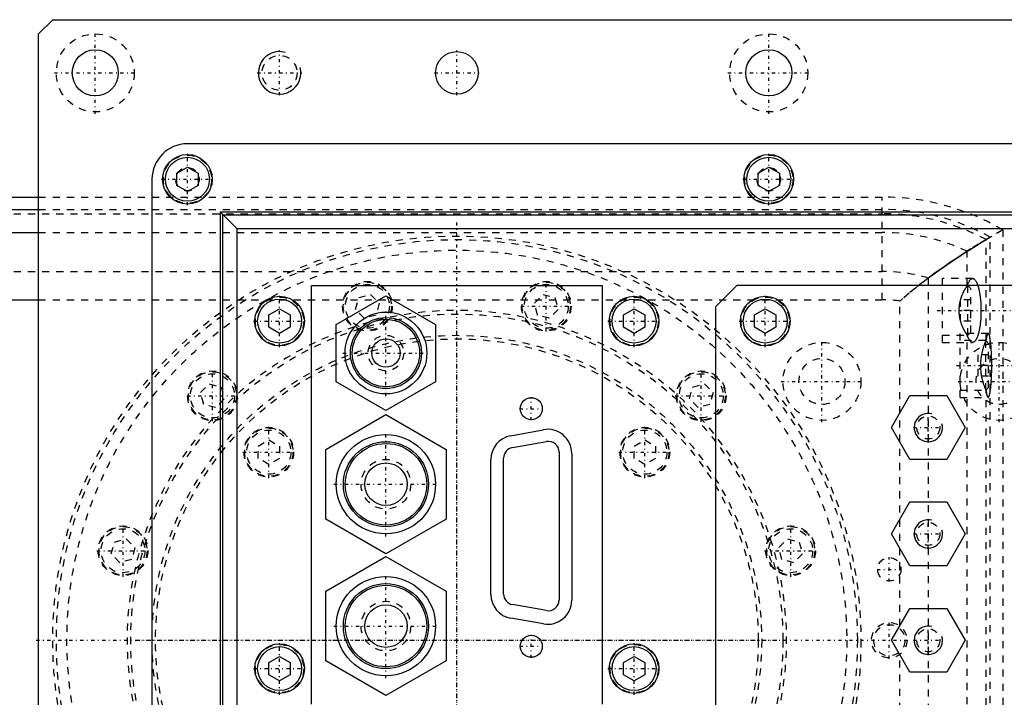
# Model space of a CAD drawing. Extents: x -400 to 147, y -88 to 88.
# Tile 6 of 7: x -62 to 77, y -8 to 88. Entities that reach past the tile are written whole.
import ezdxf

# ---------------------------------------------------------------- set-up
doc = ezdxf.new("R2010")
doc.units = 0
doc.linetypes.add('CENTER', pattern=[1.5, 0.45, -0.5, 0.05, -0.5])
doc.linetypes.add('DASHED', pattern=[2, 1, -1])
for name, color, linetype in [('AM_0', 7, 'CONTINUOUS'), ('AM_10', 7, 'CONTINUOUS'), ('AM_3', 7, 'DASHED'), ('AM_7', 7, 'CENTER')]:
    doc.layers.add(name, color=color, linetype=linetype)

msp = doc.modelspace()

# ---------------------------------------------------------------- linework, layer by layer
at = {"layer": 'AM_0', "color": 7, "linetype": 'CONTINUOUS'}
for p, q in [((-59, 85.5), (-57, 87.5)), ((-57, 87.5), (145, 87.5)), ((-59, -85.5), (-59, 85.5)), ((126, 70), (-38, 70)), ((-39.5, 65.87), (-38, 66.73)), ((-38, 66.73), (-36.5, 65.87)), ((42.5, 65.87), (44, 66.73)), ((44, 66.73), (45.5, 65.87)), ((-39.5, 64.13), (-39.5, 65.87)), ((-36.5, 65.87), (-36.5, 64.13)), ((42.5, 64.13), (42.5, 65.87)), ((45.5, 65.87), (45.5, 64.13)), ((-43, 65), (-43, -65)), ((-38, 63.27), (-39.5, 64.13)), ((-36.5, 64.13), (-38, 63.27)), ((44, 63.27), (42.5, 64.13)), ((45.5, 64.13), (44, 63.27)), ((-228.5, 62.5), (-59, 62.5)), ((-228.5, 60.75), (-59, 60.75)), ((-31, 58), (-33.4, 60.4)), ((-33.4, 60.4), (121.4, 60.4)), ((-33.4, 60.4), (-33.4, -60.4)), ((-33, -60), (-33, 60)), ((-33, 60), (121, 60)), ((-228.5, 57.5), (-59, 57.5)), ((-31, -58), (-31, 58)), ((119, 58), (-31, 58)), ((-20.5, 50), (20.5, 50)), ((-20.5, -9), (-20.5, 50)), ((20.5, 50), (20.5, -9)), ((39.5, 50), (36.5, 47)), ((122, 50), (39.5, 50)), ((-65.43, 48), (-59, 48)), ((-17, 44.54), (-10, 48.58)), ((-10, 48.58), (-3, 44.54)), ((-26.5, 45.87), (-25, 46.73)), ((-26.5, 44.13), (-26.5, 45.87)), ((-25, 46.73), (-23.5, 45.87)), ((-23.5, 45.87), (-23.5, 44.13)), ((23.5, 45.87), (25, 46.73)), ((23.5, 44.13), (23.5, 45.87)), ((25, 46.73), (26.5, 45.87)), ((26.5, 45.87), (26.5, 44.13)), ((36.5, 47), (36.5, -47)), ((42, 45.87), (43.5, 46.73)), ((42, 44.13), (42, 45.87)), ((43.5, 46.73), (45, 45.87)), ((45, 45.87), (45, 44.13)), ((-17, 36.46), (-17, 44.54)), ((-3, 44.54), (-3, 36.46)), ((-25, 43.27), (-26.5, 44.13)), ((-23.5, 44.13), (-25, 43.27)), ((25, 43.27), (23.5, 44.13)), ((26.5, 44.13), (25, 43.27)), ((43.5, 43.27), (42, 44.13)), ((45, 44.13), (43.5, 43.27)), ((-10, 32.42), (-17, 36.46)), ((-3, 36.46), (-10, 32.42)), ((61.3, 30), (63.9, 34.5)), ((63.9, 34.5), (69.1, 34.5)), ((69.1, 34.5), (71.7, 30)), ((-18.5, 26.91), (-10, 31.81)), ((-10, 31.81), (-1.5, 26.91)), ((7.58, 28.84), (12.18, 29.69)), ((63.9, 25.5), (61.3, 30)), ((71.7, 30), (69.1, 25.5)), ((7.84, 27.16), (12.65, 28.01)), ((-18.5, 17.09), (-18.5, 26.91)), ((-1.5, 26.91), (-1.5, 17.09)), ((14.41, 26.54), (14.41, 5.66)), ((4.8, 6.45), (4.8, 25.5)), ((6.6, 6.51), (6.6, 25.69)), ((16.2, 26.35), (16.2, 5.65)), ((69.1, 25.5), (63.9, 25.5)), ((61.3, 15), (63.9, 19.5)), ((63.9, 19.5), (69.1, 19.5)), ((69.1, 19.5), (71.7, 15)), ((-10, 12.19), (-18.5, 17.09)), ((-1.5, 17.09), (-10, 12.19)), ((63.9, 10.5), (61.3, 15)), ((71.7, 15), (69.1, 10.5)), ((-18.5, 6.91), (-10, 11.81)), ((-10, 11.81), (-1.5, 6.91)), ((69.1, 10.5), (63.9, 10.5)), ((-18.5, -2.91), (-18.5, 6.91)), ((-1.5, 6.91), (-1.5, -2.91)), ((12.65, 4.19), (7.84, 5.04)), ((61.3, 0), (63.9, 4.5)), ((63.9, 4.5), (69.1, 4.5)), ((69.1, 4.5), (71.7, 0)), ((12.22, 2.3), (7.62, 3.1)), ((63.9, -4.5), (61.3, 0)), ((71.7, 0), (69.1, -4.5)), ((-26.5, -3.13), (-25, -2.27)), ((-25, -2.27), (-23.5, -3.13)), ((23.5, -3.13), (25, -2.27)), ((25, -2.27), (26.5, -3.13)), ((-26.5, -4.87), (-26.5, -3.13)), ((-23.5, -3.13), (-23.5, -4.87)), ((-10, -7.81), (-18.5, -2.91)), ((-1.5, -2.91), (-10, -7.81)), ((23.5, -4.87), (23.5, -3.13)), ((26.5, -3.13), (26.5, -4.87)), ((-25, -5.73), (-26.5, -4.87)), ((-23.5, -4.87), (-25, -5.73)), ((25, -5.73), (23.5, -4.87)), ((26.5, -4.87), (25, -5.73)), ((69.1, -4.5), (63.9, -4.5))]:
    msp.add_line(p, q, dxfattribs=at)
for centre, radius in [((-51, 80), 3.25), ((0, 80), 3), ((44, 80), 3.25), ((-38, 65), 3.5), ((-38, 65), 3.1), ((44, 65), 3.5), ((44, 65), 3.1), ((-25, 45), 3.5), ((-25, 45), 3.1), ((25, 45), 3.5), ((25, 45), 3.1), ((43.5, 45), 3.5), ((43.5, 45), 3.1), ((-10, 40.5), 5.77), ((-10, 40.5), 5.01), ((-10, 40.5), 4.75), ((-10, 40.5), 2), ((10.5, 32.65), 1.55), ((-10, 22), 7), ((-10, 22), 6), ((-10, 22), 5.75), ((-10, 22), 3), ((-10, 2), 7), ((-10, 2), 6), ((-10, 2), 5.75), ((-10, 2), 3), ((10.5, -0.85), 1.55), ((-25, -4), 3.5), ((-25, -4), 3.1), ((25, -4), 3.5), ((25, -4), 3.1)]:
    msp.add_circle(centre, radius, dxfattribs=at)
for centre, radius, start, end in [((-38, 65), 5, 90, 180), ((12.8, 26.35), 3.4, 0, 100.4692), ((8.2, 25.5), 3.4, 100.4692, 180), ((12.91, 26.54), 1.5, 0, 100.0216), ((8.1, 25.69), 1.5, 100.0216, 180), ((8.2, 6.45), 3.4, 180, 260.1342), ((8.1, 6.51), 1.5, 180, 259.9784), ((12.8, 5.65), 3.4, 260.1342, 0), ((12.91, 5.66), 1.5, 259.9784, 0)]:
    msp.add_arc(centre, radius, start, end, dxfattribs=at)
at = {"layer": 'AM_10', "color": 7, "linetype": 'CONTINUOUS'}
for centre, radius in [((-25, 80), 3), ((66.5, 30), 2), ((66.5, 15), 2), ((66.5, 0), 2)]:
    msp.add_arc(centre, radius, 75, 15, dxfattribs=at)
at = {"layer": 'AM_3', "color": 6, "linetype": 'DASHED'}
for p, q in [((-59, 62.5), (60, 62.5)), ((60, 48), (60, 62.5)), ((-228.5, 60.15), (60, 60.15)), ((-59, 60.75), (60, 60.75)), ((-59, 57.5), (60, 57.5)), ((74.65, 56.49), (77, 57.87)), ((77, 57.87), (75.25, 56.85)), ((77, 57.87), (77, -57.87)), ((74.65, 42.35), (74.65, 56.49)), ((75.25, -56.85), (75.25, 56.85)), ((72, 49.98), (72, 54.85)), ((-228.5, 52), (60, 52)), ((66.5, 51.06), (66.5, -51.06)), ((72.75, 51), (68.5, 51)), ((68.5, 42), (68.5, 51)), ((72, 49.98), (72.01, 50)), ((72.5, 49.6), (72.1, 50)), ((72.1, 43), (72.1, 50)), ((-13.84, 48.31), (-12.17, 48.76)), ((-12.17, 48.76), (-10.94, 47.54)), ((10.94, 47.54), (12.17, 48.76)), ((12.17, 48.76), (13.84, 48.31)), ((72.5, 43.4), (72.5, 49.6)), ((-59, 48), (60, 48)), ((-14.29, 46.64), (-13.84, 48.31)), ((-10.94, 47.54), (-11.39, 45.86)), ((11.39, 45.86), (10.94, 47.54)), ((13.84, 48.31), (14.29, 46.64)), ((62.5, 2), (62.5, 47.83)), ((71, 48), (71, 45)), ((72.5, 48), (71, 48)), ((-13.07, 45.42), (-14.29, 46.64)), ((-11.39, 45.86), (-13.07, 45.42)), ((13.07, 45.42), (11.39, 45.86)), ((14.29, 46.64), (13.07, 45.42)), ((72.5, 46.5), (71, 46.5)), ((72.5, 45), (71, 45)), ((74.95, 43.25), (71, 43.25)), ((71, 34.25), (71, 43.25)), ((72.1, 43), (72.5, 43.4)), ((68.5, 43), (72.1, 43)), ((68.5, 42), (72.75, 42)), ((74.6, 42.25), (71, 42.25)), ((72, -43.02), (72, 43.02)), ((75, 41.85), (74.6, 42.25)), ((74.6, 35.25), (74.6, 42.25)), ((74.65, 42.35), (74.61, 42.25)), ((75, 35.65), (75, 41.85)), ((73.5, 40.25), (73.5, 37.25)), ((75, 40.25), (73.5, 40.25)), ((75, 38.75), (73.5, 38.75)), ((-36.14, 34.92), (-34.92, 36.14)), ((-34.92, 36.14), (-33.25, 35.7)), ((33.25, 35.7), (34.92, 36.14)), ((34.92, 36.14), (36.14, 34.92)), ((75, 37.25), (73.5, 37.25)), ((-35.7, 33.25), (-36.14, 34.92)), ((-33.25, 35.7), (-32.8, 34.02)), ((32.8, 34.02), (33.25, 35.7)), ((36.14, 34.92), (35.7, 33.25)), ((71, 35.25), (74.6, 35.25)), ((74.6, 35.25), (75, 35.65)), ((74.61, 35.25), (74.65, 35.15)), ((74.65, -35.15), (74.65, 35.15)), ((-32.8, 34.02), (-34.02, 32.8)), ((34.02, 32.8), (32.8, 34.02)), ((71, 34.25), (74.95, 34.25)), ((-34.02, 32.8), (-35.7, 33.25)), ((35.7, 33.25), (34.02, 32.8)), ((-28.02, 27.38), (-26.52, 28.25)), ((-26.52, 28.25), (-25.02, 27.38)), ((25.02, 27.38), (26.52, 28.25)), ((26.52, 28.25), (28.02, 27.38)), ((-28.02, 25.65), (-28.02, 27.38)), ((-25.02, 27.38), (-25.02, 25.65)), ((25.02, 25.65), (25.02, 27.38)), ((28.02, 27.38), (28.02, 25.65)), ((-26.52, 24.78), (-28.02, 25.65)), ((-25.02, 25.65), (-26.52, 24.78)), ((26.52, 24.78), (25.02, 25.65)), ((28.02, 25.65), (26.52, 24.78)), ((-48.31, 13.84), (-46.64, 14.29)), ((-46.64, 14.29), (-45.42, 13.07)), ((45.42, 13.07), (46.64, 14.29)), ((46.64, 14.29), (48.31, 13.84)), ((-48.76, 12.17), (-48.31, 13.84)), ((-45.42, 13.07), (-45.86, 11.39)), ((45.86, 11.39), (45.42, 13.07)), ((48.31, 13.84), (48.76, 12.17)), ((-47.54, 10.94), (-48.76, 12.17)), ((-45.86, 11.39), (-47.54, 10.94)), ((47.54, 10.94), (45.86, 11.39)), ((48.76, 12.17), (47.54, 10.94)), ((62.5, -47.83), (62.5, -2))]:
    msp.add_line(p, q, dxfattribs=at)
for points in [[(66.5, 51.06, 0), (66.78, 51.27, 0), (67.34, 51.68, 0), (67.89, 52.08, 0), (68.17, 52.28, 0), (68.45, 52.47, 0), (68.99, 52.85, 0), (69.53, 53.22, 0), (70.06, 53.58, 0), (70.58, 53.93, 0), (71.08, 54.26, 0), (71.33, 54.42, 0), (71.57, 54.58, 0), (72.04, 54.88, 0), (72.49, 55.16, 0), (72.91, 55.42, 0), (73.3, 55.67, 0), (73.52, 55.8, 0), (73.58, 55.84, 0), (73.64, 55.87, 0), (73.66, 55.89, 0), (73.69, 55.91, 0), (73.75, 55.94, 0), (73.81, 55.98, 0), (73.83, 56, 0), (73.86, 56.01, 0), (73.91, 56.04, 0), (73.97, 56.08, 0), (73.99, 56.09, 0), (74.02, 56.11, 0), (74.07, 56.14, 0), (74.12, 56.17, 0), (74.17, 56.2, 0), (74.22, 56.23, 0), (74.26, 56.26, 0), (74.29, 56.27, 0), (74.31, 56.28, 0), (74.35, 56.31, 0), (74.4, 56.34, 0), (74.44, 56.36, 0), (74.48, 56.39, 0), (74.52, 56.41, 0), (74.54, 56.42, 0), (74.56, 56.43, 0), (74.6, 56.46, 0), (74.63, 56.48, 0), (74.65, 56.49, 0)], [(75.25, 56.85, 0), (74.69, 56.51, 0), (73.59, 55.85, 0), (72.52, 55.18, 0), (72, 54.85, 0)], [(72, 54.85, 0), (71.86, 54.76, 0), (71.57, 54.57, 0), (71.26, 54.37, 0), (71.1, 54.27, 0), (70.94, 54.16, 0), (70.6, 53.94, 0), (70.25, 53.71, 0), (69.88, 53.46, 0), (69.51, 53.21, 0), (69.12, 52.94, 0), (68.92, 52.8, 0), (68.72, 52.67, 0), (68.32, 52.38, 0), (67.91, 52.09, 0), (67.49, 51.79, 0), (67.07, 51.48, 0), (66.64, 51.16, 0), (66.42, 51, 0), (66.2, 50.84, 0), (65.77, 50.51, 0), (65.33, 50.17, 0), (65.11, 50, 0)], [(65.11, 50, 0), (64.68, 49.65, 0), (63.8, 48.94, 0), (62.93, 48.21, 0), (62.5, 47.83, 0)], [(72.01, 50, 0), (72.02, 50.05, 0), (72.06, 50.16, 0), (72.1, 50.25, 0), (72.11, 50.3, 0), (72.13, 50.34, 0), (72.17, 50.43, 0), (72.21, 50.51, 0), (72.25, 50.58, 0), (72.29, 50.65, 0), (72.33, 50.71, 0), (72.36, 50.74, 0), (72.38, 50.77, 0), (72.42, 50.82, 0), (72.46, 50.87, 0), (72.51, 50.9, 0), (72.55, 50.94, 0), (72.59, 50.96, 0), (72.62, 50.97, 0), (72.64, 50.98, 0), (72.68, 50.99, 0), (72.73, 51, 0), (72.75, 51, 0)], [(72.75, 51, 0), (72.77, 51, 0), (72.82, 50.99, 0), (72.86, 50.98, 0), (72.88, 50.97, 0), (72.91, 50.96, 0), (72.95, 50.94, 0), (72.99, 50.9, 0), (73.04, 50.87, 0), (73.08, 50.82, 0), (73.12, 50.77, 0), (73.14, 50.74, 0), (73.17, 50.71, 0), (73.21, 50.65, 0), (73.25, 50.58, 0), (73.29, 50.51, 0), (73.33, 50.43, 0), (73.37, 50.34, 0), (73.39, 50.3, 0), (73.4, 50.25, 0), (73.44, 50.16, 0), (73.48, 50.05, 0), (73.49, 50, 0)], [(73.49, 50, 0), (73.5, 49.97, 0), (73.53, 49.9, 0), (73.55, 49.83, 0), (73.56, 49.8, 0), (73.57, 49.76, 0), (73.58, 49.69, 0), (73.6, 49.62, 0), (73.62, 49.55, 0), (73.64, 49.47, 0), (73.66, 49.39, 0), (73.67, 49.35, 0), (73.67, 49.31, 0), (73.69, 49.23, 0), (73.71, 49.15, 0), (73.72, 49.07, 0), (73.74, 48.98, 0), (73.75, 48.89, 0), (73.76, 48.85, 0), (73.77, 48.81, 0), (73.78, 48.72, 0), (73.79, 48.63, 0), (73.8, 48.58, 0), (73.81, 48.54, 0), (73.82, 48.44, 0), (73.83, 48.35, 0), (73.83, 48.3, 0), (73.84, 48.26, 0), (73.85, 48.16, 0), (73.86, 48.07, 0), (73.87, 47.97, 0), (73.88, 47.87, 0), (73.89, 47.78, 0), (73.89, 47.73, 0), (73.89, 47.68, 0), (73.9, 47.58, 0), (73.91, 47.48, 0), (73.91, 47.38, 0), (73.92, 47.28, 0), (73.92, 47.17, 0), (73.92, 47.12, 0), (73.92, 47.07, 0), (73.93, 46.97, 0), (73.93, 46.87, 0), (73.93, 46.77, 0), (73.93, 46.66, 0), (73.93, 46.56, 0), (73.93, 46.51, 0), (73.93, 46.46, 0), (73.93, 46.36, 0), (73.93, 46.25, 0), (73.93, 46.15, 0), (73.93, 46.05, 0), (73.93, 45.95, 0), (73.92, 45.9, 0), (73.92, 45.85, 0), (73.92, 45.74, 0), (73.91, 45.64, 0), (73.91, 45.54, 0), (73.9, 45.44, 0), (73.89, 45.34, 0), (73.89, 45.29, 0), (73.89, 45.24, 0), (73.88, 45.15, 0), (73.87, 45.05, 0), (73.87, 45, 0), (73.86, 44.95, 0), (73.85, 44.86, 0), (73.84, 44.76, 0), (73.84, 44.71, 0), (73.83, 44.67, 0), (73.82, 44.57, 0), (73.81, 44.48, 0), (73.8, 44.39, 0), (73.78, 44.3, 0), (73.77, 44.21, 0), (73.76, 44.17, 0), (73.76, 44.12, 0), (73.74, 44.04, 0), (73.73, 43.95, 0), (73.71, 43.87, 0), (73.69, 43.79, 0), (73.68, 43.7, 0), (73.67, 43.66, 0), (73.66, 43.63, 0), (73.64, 43.55, 0), (73.63, 43.47, 0), (73.61, 43.4, 0), (73.59, 43.32, 0), (73.57, 43.25, 0), (73.56, 43.21, 0), (73.55, 43.18, 0), (73.53, 43.11, 0), (73.51, 43.04, 0), (73.49, 42.98, 0), (73.47, 42.92, 0), (73.44, 42.86, 0), (73.43, 42.83, 0), (73.42, 42.8, 0), (73.4, 42.74, 0), (73.38, 42.68, 0), (73.35, 42.63, 0), (73.33, 42.58, 0), (73.31, 42.53, 0), (73.3, 42.51, 0), (73.28, 42.48, 0), (73.26, 42.44, 0), (73.23, 42.39, 0), (73.22, 42.37, 0), (73.21, 42.35, 0), (73.19, 42.31, 0), (73.16, 42.28, 0), (73.15, 42.26, 0), (73.13, 42.24, 0), (73.11, 42.21, 0), (73.08, 42.18, 0), (73.06, 42.15, 0), (73.03, 42.13, 0), (73, 42.11, 0), (72.99, 42.09, 0), (72.98, 42.08, 0), (72.95, 42.07, 0), (72.92, 42.05, 0), (72.9, 42.04, 0), (72.87, 42.02, 0), (72.84, 42.01, 0), (72.83, 42.01, 0), (72.82, 42.01, 0), (72.79, 42, 0), (72.76, 42, 0), (72.75, 42, 0)], [(72, 43.02, 0), (71.98, 43.04, 0), (71.95, 43.09, 0), (71.92, 43.13, 0), (71.9, 43.16, 0), (71.89, 43.18, 0), (71.86, 43.23, 0), (71.82, 43.28, 0), (71.79, 43.33, 0), (71.76, 43.38, 0), (71.73, 43.43, 0), (71.72, 43.45, 0), (71.7, 43.48, 0), (71.67, 43.53, 0), (71.64, 43.58, 0), (71.61, 43.64, 0), (71.58, 43.69, 0), (71.56, 43.75, 0), (71.54, 43.77, 0), (71.53, 43.8, 0), (71.5, 43.86, 0), (71.47, 43.92, 0), (71.46, 43.95, 0), (71.44, 43.97, 0), (71.41, 44.03, 0), (71.39, 44.1, 0), (71.37, 44.13, 0), (71.36, 44.16, 0), (71.33, 44.22, 0), (71.3, 44.28, 0), (71.28, 44.35, 0), (71.25, 44.41, 0), (71.23, 44.48, 0), (71.22, 44.51, 0), (71.2, 44.55, 0), (71.18, 44.62, 0), (71.16, 44.69, 0), (71.13, 44.75, 0), (71.11, 44.83, 0), (71.09, 44.9, 0), (71.08, 44.93, 0), (71.07, 44.97, 0), (71.05, 45.04, 0), (71.03, 45.11, 0), (71.01, 45.19, 0), (70.99, 45.26, 0), (70.98, 45.33, 0), (70.97, 45.37, 0), (70.96, 45.41, 0), (70.95, 45.48, 0), (70.94, 45.56, 0), (70.92, 45.63, 0), (70.91, 45.71, 0), (70.9, 45.78, 0), (70.9, 45.82, 0), (70.89, 45.86, 0), (70.88, 45.93, 0), (70.88, 46.01, 0), (70.87, 46.09, 0), (70.86, 46.16, 0), (70.86, 46.24, 0), (70.86, 46.28, 0), (70.86, 46.31, 0), (70.86, 46.39, 0), (70.85, 46.46, 0), (70.85, 46.5, 0), (70.85, 46.54, 0), (70.86, 46.61, 0), (70.86, 46.69, 0), (70.86, 46.72, 0), (70.86, 46.76, 0), (70.86, 46.84, 0), (70.87, 46.91, 0), (70.88, 46.99, 0), (70.88, 47.07, 0), (70.89, 47.14, 0), (70.9, 47.18, 0), (70.9, 47.22, 0), (70.91, 47.29, 0), (70.92, 47.37, 0), (70.94, 47.44, 0), (70.95, 47.52, 0), (70.96, 47.59, 0), (70.97, 47.63, 0), (70.98, 47.67, 0), (70.99, 47.74, 0), (71.01, 47.81, 0), (71.03, 47.89, 0), (71.05, 47.96, 0), (71.07, 48.03, 0), (71.08, 48.07, 0), (71.09, 48.1, 0), (71.11, 48.17, 0), (71.13, 48.25, 0), (71.16, 48.31, 0), (71.18, 48.38, 0), (71.2, 48.45, 0), (71.22, 48.49, 0), (71.23, 48.52, 0), (71.25, 48.59, 0), (71.28, 48.65, 0), (71.3, 48.72, 0), (71.33, 48.78, 0), (71.36, 48.84, 0), (71.37, 48.87, 0), (71.39, 48.9, 0), (71.41, 48.97, 0), (71.44, 49.03, 0), (71.46, 49.05, 0), (71.47, 49.08, 0), (71.5, 49.14, 0), (71.53, 49.2, 0), (71.54, 49.23, 0), (71.56, 49.25, 0), (71.58, 49.31, 0), (71.61, 49.36, 0), (71.64, 49.42, 0), (71.67, 49.47, 0), (71.7, 49.52, 0), (71.72, 49.55, 0), (71.73, 49.57, 0), (71.76, 49.62, 0), (71.79, 49.67, 0), (71.82, 49.72, 0), (71.86, 49.77, 0), (71.89, 49.82, 0), (71.9, 49.84, 0), (71.92, 49.87, 0), (71.95, 49.91, 0), (71.98, 49.96, 0), (72, 49.98, 0)], [(74.95, 43.25, 0), (74.94, 43.25, 0), (74.92, 43.24, 0), (74.9, 43.23, 0), (74.9, 43.22, 0), (74.89, 43.21, 0), (74.87, 43.19, 0), (74.85, 43.16, 0), (74.83, 43.13, 0), (74.82, 43.09, 0), (74.8, 43.04, 0), (74.79, 43.02, 0), (74.78, 42.99, 0), (74.77, 42.94, 0), (74.75, 42.88, 0), (74.73, 42.81, 0), (74.72, 42.74, 0), (74.7, 42.66, 0), (74.69, 42.62, 0), (74.69, 42.58, 0), (74.67, 42.49, 0), (74.66, 42.4, 0), (74.65, 42.35, 0)], [(74.95, 34.25, 0), (74.96, 34.25, 0), (74.97, 34.25, 0), (74.99, 34.26, 0), (74.99, 34.27, 0), (75, 34.27, 0), (75.01, 34.29, 0), (75.03, 34.31, 0), (75.04, 34.33, 0), (75.06, 34.36, 0), (75.07, 34.39, 0), (75.08, 34.4, 0), (75.09, 34.42, 0), (75.1, 34.46, 0), (75.11, 34.5, 0), (75.13, 34.54, 0), (75.14, 34.59, 0), (75.15, 34.64, 0), (75.16, 34.67, 0), (75.17, 34.7, 0), (75.18, 34.76, 0), (75.19, 34.82, 0), (75.2, 34.85, 0), (75.2, 34.89, 0), (75.22, 34.95, 0), (75.23, 35.03, 0), (75.24, 35.06, 0), (75.24, 35.1, 0), (75.25, 35.18, 0), (75.26, 35.26, 0), (75.28, 35.35, 0), (75.29, 35.43, 0), (75.3, 35.52, 0), (75.3, 35.57, 0), (75.31, 35.61, 0), (75.32, 35.71, 0), (75.33, 35.81, 0), (75.34, 35.91, 0), (75.35, 36.01, 0), (75.35, 36.12, 0), (75.36, 36.17, 0), (75.36, 36.22, 0), (75.37, 36.33, 0), (75.38, 36.44, 0), (75.38, 36.56, 0), (75.39, 36.67, 0), (75.4, 36.79, 0), (75.4, 36.85, 0), (75.4, 36.91, 0), (75.41, 37.03, 0), (75.42, 37.15, 0), (75.42, 37.27, 0), (75.43, 37.4, 0), (75.43, 37.52, 0), (75.43, 37.59, 0), (75.43, 37.65, 0), (75.44, 37.78, 0), (75.44, 37.9, 0), (75.44, 38.03, 0), (75.44, 38.16, 0), (75.45, 38.29, 0), (75.45, 38.36, 0), (75.45, 38.42, 0), (75.45, 38.55, 0), (75.45, 38.68, 0), (75.45, 38.75, 0), (75.45, 38.82, 0), (75.45, 38.95, 0), (75.45, 39.08, 0), (75.45, 39.14, 0), (75.45, 39.21, 0), (75.44, 39.34, 0), (75.44, 39.47, 0), (75.44, 39.6, 0), (75.44, 39.72, 0), (75.43, 39.85, 0), (75.43, 39.91, 0), (75.43, 39.98, 0), (75.43, 40.1, 0), (75.42, 40.23, 0), (75.42, 40.35, 0), (75.41, 40.47, 0), (75.4, 40.59, 0), (75.4, 40.65, 0), (75.4, 40.71, 0), (75.39, 40.83, 0), (75.38, 40.94, 0), (75.38, 41.06, 0), (75.37, 41.17, 0), (75.36, 41.28, 0), (75.36, 41.33, 0), (75.35, 41.38, 0), (75.35, 41.49, 0), (75.34, 41.59, 0), (75.33, 41.69, 0), (75.32, 41.79, 0), (75.31, 41.89, 0), (75.3, 41.93, 0), (75.3, 41.98, 0), (75.29, 42.07, 0), (75.28, 42.15, 0), (75.26, 42.24, 0), (75.25, 42.32, 0), (75.24, 42.4, 0), (75.24, 42.44, 0), (75.23, 42.47, 0), (75.22, 42.55, 0), (75.2, 42.61, 0), (75.2, 42.65, 0), (75.19, 42.68, 0), (75.18, 42.74, 0), (75.17, 42.8, 0), (75.16, 42.83, 0), (75.15, 42.86, 0), (75.14, 42.91, 0), (75.13, 42.96, 0), (75.11, 43, 0), (75.1, 43.04, 0), (75.09, 43.08, 0), (75.08, 43.1, 0), (75.07, 43.11, 0), (75.06, 43.14, 0), (75.04, 43.17, 0), (75.03, 43.19, 0), (75.01, 43.21, 0), (75, 43.23, 0), (74.99, 43.23, 0), (74.99, 43.24, 0), (74.97, 43.25, 0), (74.96, 43.25, 0), (74.95, 43.25, 0)], [(72.75, 42, 0), (72.73, 42, 0), (72.68, 42.01, 0), (72.64, 42.02, 0), (72.61, 42.03, 0), (72.59, 42.04, 0), (72.55, 42.07, 0), (72.5, 42.1, 0), (72.46, 42.14, 0), (72.42, 42.18, 0), (72.37, 42.23, 0), (72.35, 42.26, 0), (72.33, 42.29, 0), (72.29, 42.36, 0), (72.25, 42.43, 0), (72.21, 42.5, 0), (72.17, 42.58, 0), (72.13, 42.67, 0), (72.11, 42.72, 0), (72.09, 42.76, 0), (72.05, 42.86, 0), (72.02, 42.96, 0), (72, 43.02, 0)], [(74.61, 42.25, 0), (74.59, 42.2, 0), (74.55, 42.11, 0), (74.51, 42.02, 0), (74.5, 41.98, 0), (74.48, 41.93, 0), (74.44, 41.84, 0), (74.41, 41.74, 0), (74.37, 41.64, 0), (74.33, 41.53, 0), (74.3, 41.42, 0), (74.28, 41.37, 0), (74.26, 41.31, 0), (74.23, 41.2, 0), (74.19, 41.08, 0), (74.16, 40.96, 0), (74.13, 40.83, 0), (74.1, 40.71, 0), (74.08, 40.64, 0), (74.07, 40.58, 0), (74.04, 40.45, 0), (74.01, 40.32, 0), (74, 40.25, 0)], [(74, 40.25, 0), (73.98, 40.17, 0), (73.96, 40, 0), (73.93, 39.84, 0), (73.92, 39.76, 0), (73.91, 39.67, 0), (73.89, 39.5, 0), (73.88, 39.34, 0), (73.87, 39.17, 0), (73.86, 39, 0), (73.86, 38.83, 0), (73.86, 38.75, 0), (73.86, 38.67, 0), (73.86, 38.5, 0), (73.87, 38.33, 0), (73.88, 38.16, 0), (73.89, 38, 0), (73.91, 37.83, 0), (73.92, 37.74, 0), (73.93, 37.66, 0), (73.96, 37.5, 0), (73.98, 37.33, 0), (74, 37.25, 0)], [(74, 37.25, 0), (74.01, 37.18, 0), (74.04, 37.05, 0), (74.07, 36.92, 0), (74.08, 36.86, 0), (74.1, 36.79, 0), (74.13, 36.67, 0), (74.16, 36.54, 0), (74.19, 36.42, 0), (74.23, 36.3, 0), (74.26, 36.19, 0), (74.28, 36.13, 0), (74.3, 36.08, 0), (74.33, 35.97, 0), (74.37, 35.86, 0), (74.41, 35.76, 0), (74.44, 35.66, 0), (74.48, 35.57, 0), (74.5, 35.52, 0), (74.51, 35.48, 0), (74.55, 35.39, 0), (74.59, 35.3, 0), (74.61, 35.25, 0)], [(74.65, 35.15, 0), (74.66, 35.1, 0), (74.67, 35.01, 0), (74.69, 34.92, 0), (74.69, 34.88, 0), (74.7, 34.84, 0), (74.72, 34.76, 0), (74.73, 34.69, 0), (74.75, 34.62, 0), (74.77, 34.56, 0), (74.78, 34.51, 0), (74.79, 34.48, 0), (74.8, 34.46, 0), (74.82, 34.41, 0), (74.83, 34.37, 0), (74.85, 34.34, 0), (74.87, 34.31, 0), (74.89, 34.29, 0), (74.9, 34.28, 0), (74.9, 34.27, 0), (74.92, 34.26, 0), (74.94, 34.25, 0), (74.95, 34.25, 0)]]:
    msp.add_polyline3d(points, dxfattribs=at)
for centre, radius in [((-51, 80), 5.5), ((44, 80), 5.5), ((-25, 80), 2.46), ((-38, 65), 3.4), ((44, 65), 3.4), ((-38, 65), 1.65), ((44, 65), 1.65), ((0, 0), 57), ((0, 0), 56.5), ((0, 0), 55), ((-12.62, 47.09), 3.5), ((-12.62, 47.09), 3.4), ((-12.62, 47.09), 3.1), ((12.62, 47.09), 3.5), ((12.62, 47.09), 3.4), ((12.62, 47.09), 3.1), ((-25, 45), 3.4), ((25, 45), 3.4), ((43.5, 45), 3.4), ((0, 0), 46), ((0, 0), 43), ((0, 0), 42.5), ((-10, 40.5), 2.5), ((51.5, 36.5), 5.5), ((76.5, 36.5), 5.5), ((51.5, 36.5), 3.25), ((76.5, 36.5), 3.25), ((-34.47, 34.47), 3.5), ((-34.47, 34.47), 3.4), ((-34.47, 34.47), 3.1), ((34.47, 34.47), 3.5), ((34.47, 34.47), 3.4), ((34.47, 34.47), 3.1), ((66.5, 30), 1.62), ((-26.52, 26.52), 3.5), ((-26.52, 26.52), 3.4), ((-26.52, 26.52), 3.1), ((26.52, 26.52), 3.5), ((26.52, 26.52), 3.4), ((26.52, 26.52), 3.1), ((-10, 22), 3.5), ((-47.09, 12.62), 3.5), ((-47.09, 12.62), 3.4), ((-47.09, 12.62), 3.1), ((47.09, 12.62), 3.5), ((47.09, 12.62), 3.4), ((47.09, 12.62), 3.1), ((66.5, 15), 1.62), ((61, 10), 1.65), ((-10, 2), 3.5), ((61, 0), 2.5), ((61, 0), 2.2), ((66.5, 0), 1.62), ((-25, -4), 3.4), ((25, -4), 3.4)]:
    msp.add_circle(centre, radius, dxfattribs=at)
for centre, radius, start, end in [((60, 29), 33.5, 59.505, 90), ((60, 29), 31.75, 61.294, 90), ((60, 29), 31.15, 61.9459, 90), ((60, 29), 28.5, 65.0989, 90), ((60, 29), 23, 73.584, 90), ((60, 29), 19, 82.4392, 90), ((0, 0), 46.5, 108.0678, 108.0631)]:
    msp.add_arc(centre, radius, start, end, dxfattribs=at)
at = {"layer": 'AM_7', "color": 4, "linetype": 'CENTER'}
for p, q in [((-51, 74.22), (-51, 85.78)), ((44, 74.22), (44, 85.78)), ((-25, 76.85), (-25, 83.15)), ((0, 76.85), (0, 83.15)), ((-56.77, 80), (-45.23, 80)), ((-28.15, 80), (-21.85, 80)), ((-3.15, 80), (3.15, 80)), ((38.23, 80), (49.77, 80)), ((-38, 61.33), (-38, 68.67)), ((44, 61.33), (44, 68.67)), ((-41.67, 65), (-34.33, 65)), ((40.33, 65), (47.67, 65)), ((0, -59.33), (0, 59.33)), ((12.62, 43.52), (12.62, 50.66)), ((-25, 41.33), (-25, 48.67)), ((25, 41.33), (25, 48.67)), ((43.5, 41.33), (43.5, 48.67)), ((-10, 34.44), (-10, 46.56)), ((9.05, 47.09), (16.19, 47.09)), ((67.75, 46.5), (84.25, 46.5)), ((-28.68, 45), (-21.32, 45)), ((0, -45.15), (0, 45.15)), ((21.32, 45), (28.68, 45)), ((39.83, 45), (47.17, 45)), ((51.5, 30.73), (51.5, 42.27)), ((76.5, 30.73), (76.5, 42.27)), ((-16.06, 40.5), (-3.94, 40.5)), ((-34.47, 30.9), (-34.47, 38.04)), ((34.47, 30.8), (34.47, 38.15)), ((70.5, 38.75), (81.5, 38.75)), ((45.73, 36.5), (57.27, 36.5)), ((70.72, 36.5), (82.28, 36.5)), ((-38.04, 34.47), (-30.9, 34.47)), ((10.5, 31.02), (10.5, 34.28)), ((30.8, 34.47), (38.15, 34.47)), ((8.87, 32.65), (12.13, 32.65)), ((66.5, 27.9), (66.5, 32.1)), ((-26.52, 22.84), (-26.52, 30.19)), ((-10, 14.65), (-10, 29.35)), ((26.52, 22.84), (26.52, 30.19)), ((64.4, 30), (68.6, 30)), ((-30.19, 26.52), (-22.84, 26.52)), ((22.84, 26.52), (30.19, 26.52)), ((-17.35, 22), (-2.65, 22)), ((66.5, 12.9), (66.5, 17.1)), ((-47.09, 8.94), (-47.09, 16.29)), ((47.09, 8.94), (47.09, 16.29)), ((64.4, 15), (68.6, 15)), ((-50.76, 12.62), (-43.41, 12.62)), ((43.41, 12.62), (50.76, 12.62)), ((61, 8.27), (61, 11.73)), ((59.27, 10), (62.73, 10)), ((-10, -5.35), (-10, 9.35)), ((-17.35, 2), (-2.65, 2)), ((61, -2.62), (61, 2.62)), ((66.5, -2.1), (66.5, 2.1)), ((-59.33, 0), (63.62, 0)), ((-45.15, 0), (45.15, 0)), ((10.5, -2.48), (10.5, 0.78)), ((64.4, 0), (68.6, 0)), ((-25, -7.68), (-25, -0.32)), ((8.87, -0.85), (12.13, -0.85)), ((25, -7.68), (25, -0.32)), ((-28.68, -4), (-21.32, -4)), ((21.32, -4), (28.68, -4))]:
    msp.add_line(p, q, dxfattribs=at)

doc.saveas('drawing.dxf')
